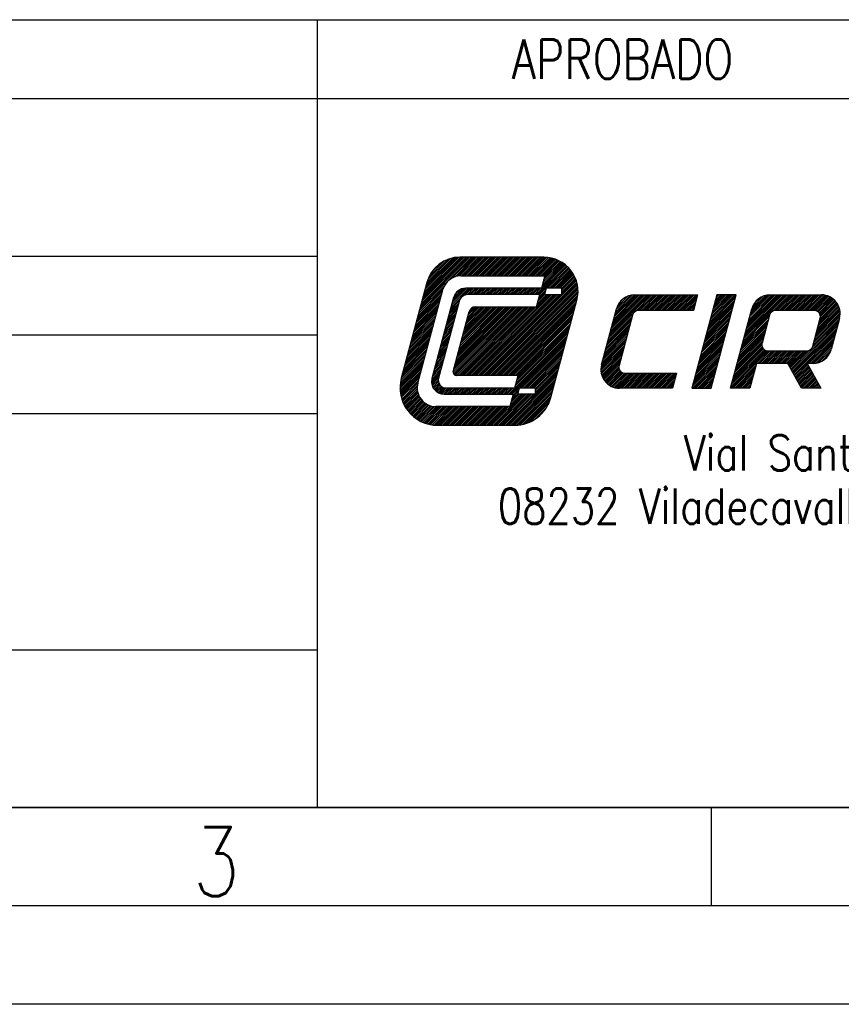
# Model space of a CAD drawing. Header units: millimetres. Extents: x 0 to 210, y 0 to 297.
# Tile 2 of 5: x 129 to 171, y 0 to 50. Entities that reach past the tile are written whole.
import ezdxf

# ---------------------------------------------------------------- set-up
doc = ezdxf.new("R2010")
doc.units = ezdxf.units.MM
doc.header["$LTSCALE"] = 19.36
doc.layers.get('0').update_dxf_attribs({"linetype": 'CONTINUOUS'})
doc.styles.get("Standard").update_dxf_attribs({"font": 'SIMPLEX.SHX', "width": 0.8})

msp = doc.modelspace()

# ---------------------------------------------------------------- linework, layer by layer
at = {"color": 7}
for p, q in [((25, 50), (200, 50)), ((144, 50), (144, 10)), ((25, 46), (200, 46)), ((25, 38), (144, 38)), ((149.218, 35.332), (151.828, 37.942)), ((149.251, 35.454), (151.738, 37.942)), ((149.283, 35.577), (151.649, 37.942)), ((149.316, 35.699), (151.559, 37.942)), ((149.349, 35.821), (151.47, 37.942)), ((149.382, 35.943), (151.38, 37.942)), ((149.414, 36.065), (151.291, 37.942)), ((149.447, 36.187), (151.201, 37.941)), ((149.48, 36.31), (151.106, 37.936)), ((149.512, 36.432), (151.005, 37.924)), ((149.545, 36.554), (150.897, 37.905)), ((149.578, 36.676), (150.778, 37.876)), ((149.622, 36.809), (150.645, 37.833)), ((149.689, 36.966), (150.489, 37.766)), ((149.812, 37.178), (150.276, 37.643)), ((150.862, 36.887), (151.917, 37.942)), ((151.014, 36.95), (152.006, 37.942)), ((151.133, 36.979), (152.096, 37.942)), ((151.235, 36.991), (152.185, 37.942)), ((155.507, 37.942), (151.252, 37.942)), ((151.326, 36.993), (152.275, 37.942)), ((151.416, 36.993), (152.364, 37.942)), ((151.505, 36.993), (152.454, 37.942)), ((151.594, 36.993), (152.543, 37.942)), ((151.684, 36.993), (152.632, 37.942)), ((151.773, 36.993), (152.722, 37.942)), ((151.863, 36.993), (152.811, 37.942)), ((151.952, 36.993), (152.901, 37.942)), ((152.042, 36.993), (152.99, 37.942)), ((152.131, 36.993), (153.08, 37.942)), ((152.22, 36.993), (153.169, 37.942)), ((152.31, 36.993), (153.259, 37.942)), ((152.399, 36.993), (153.348, 37.942)), ((152.489, 36.993), (153.437, 37.942)), ((152.578, 36.993), (153.527, 37.942)), ((152.668, 36.993), (153.616, 37.942)), ((152.757, 36.993), (153.706, 37.942)), ((152.847, 36.993), (153.795, 37.942)), ((152.936, 36.993), (153.885, 37.942)), ((153.025, 36.993), (153.974, 37.942)), ((153.115, 36.993), (154.063, 37.942)), ((153.204, 36.993), (154.153, 37.942)), ((153.294, 36.993), (154.242, 37.942)), ((153.383, 36.993), (154.332, 37.942)), ((153.473, 36.993), (154.421, 37.942)), ((153.562, 36.993), (154.511, 37.942)), ((153.651, 36.993), (154.6, 37.942)), ((153.741, 36.993), (154.689, 37.942)), ((153.83, 36.993), (154.779, 37.942)), ((153.92, 36.993), (154.868, 37.942)), ((154.009, 36.993), (154.958, 37.942)), ((154.099, 36.993), (155.047, 37.942)), ((154.188, 36.993), (155.137, 37.942)), ((154.277, 36.993), (155.226, 37.942)), ((154.367, 36.993), (155.316, 37.942)), ((154.456, 36.993), (155.405, 37.942)), ((154.546, 36.993), (155.494, 37.942)), ((154.635, 36.993), (155.582, 37.94)), ((154.725, 36.993), (155.666, 37.935)), ((154.814, 36.993), (155.746, 37.925)), ((154.904, 36.993), (155.823, 37.913)), ((154.993, 36.993), (155.897, 37.898)), ((155.082, 36.993), (155.969, 37.88)), ((155.118, 36.045), (156.616, 37.543)), ((155.172, 36.993), (156.038, 37.859)), ((155.207, 36.045), (156.664, 37.502)), ((155.261, 36.993), (156.104, 37.836)), ((155.351, 36.993), (156.169, 37.811)), ((155.401, 36.418), (156.566, 37.583)), ((155.434, 36.54), (156.514, 37.62)), ((155.44, 36.993), (156.231, 37.784)), ((155.467, 36.662), (156.461, 37.657)), ((155.499, 36.784), (156.406, 37.691)), ((155.53, 36.993), (156.291, 37.755)), ((155.532, 36.906), (156.35, 37.724)), ((155.296, 36.045), (156.71, 37.459)), ((155.702, 36.361), (156.755, 37.414)), ((155.792, 36.361), (156.798, 37.368)), ((155.881, 36.361), (156.84, 37.32)), ((155.97, 36.361), (156.88, 37.27)), ((156.06, 36.361), (156.918, 37.219)), ((156.149, 36.361), (156.955, 37.167)), ((156.239, 36.361), (156.99, 37.112)), ((156.328, 36.361), (157.023, 37.056)), ((149.572, 36.653), (148.269, 31.793)), ((151.299, 36.993), (155.555, 36.993)), ((152.349, 31.934), (157.16, 36.745)), ((152.438, 31.934), (157.18, 36.677)), ((152.527, 31.934), (157.199, 36.606)), ((152.617, 31.934), (157.215, 36.532)), ((155.555, 36.993), (155.386, 36.361)), ((156.418, 36.361), (157.054, 36.997)), ((156.422, 36.276), (157.084, 36.937)), ((156.422, 36.186), (157.111, 36.875)), ((156.422, 36.097), (157.136, 36.811)), ((149.087, 34.844), (150.327, 36.084)), ((149.112, 31.547), (150.382, 36.29)), ((149.12, 34.966), (150.36, 36.206)), ((149.152, 35.088), (150.394, 36.329)), ((149.185, 35.21), (150.457, 36.482)), ((150.796, 35.39), (151.767, 36.361)), ((150.829, 35.512), (151.678, 36.361)), ((150.861, 35.634), (151.588, 36.361)), ((150.894, 35.756), (151.497, 36.359)), ((150.927, 35.879), (151.391, 36.343)), ((150.981, 36.023), (151.247, 36.288)), ((151.517, 36.022), (151.856, 36.361)), ((155.386, 36.361), (151.541, 36.361)), ((151.628, 36.043), (151.946, 36.361)), ((155.301, 36.045), (151.663, 36.045)), ((151.719, 36.045), (152.035, 36.361)), ((151.722, 31.934), (155.833, 36.045)), ((151.809, 36.045), (152.125, 36.361)), ((151.812, 31.934), (155.923, 36.045)), ((151.898, 36.045), (152.214, 36.361)), ((151.901, 31.934), (156.012, 36.045)), ((151.987, 36.045), (152.304, 36.361)), ((151.991, 31.934), (156.101, 36.045)), ((152.077, 36.045), (152.393, 36.361)), ((152.08, 31.934), (156.191, 36.045)), ((152.166, 36.045), (152.482, 36.361)), ((152.17, 31.934), (156.28, 36.045)), ((152.256, 36.045), (152.572, 36.361)), ((152.259, 31.934), (156.37, 36.045)), ((152.345, 36.045), (152.661, 36.361)), ((152.435, 36.045), (152.751, 36.361)), ((152.524, 36.045), (152.84, 36.361)), ((152.613, 36.045), (152.93, 36.361)), ((152.703, 36.045), (153.019, 36.361)), ((152.706, 31.934), (157.228, 36.456)), ((152.792, 36.045), (153.108, 36.361)), ((152.796, 31.934), (157.238, 36.376)), ((152.882, 36.045), (153.198, 36.361)), ((152.885, 31.934), (157.244, 36.293)), ((152.971, 36.045), (153.287, 36.361)), ((152.975, 31.934), (157.246, 36.206)), ((153.061, 36.045), (153.377, 36.361)), ((153.064, 31.934), (157.244, 36.114)), ((153.15, 36.045), (153.466, 36.361)), ((153.153, 31.934), (157.236, 36.017)), ((153.239, 36.045), (153.556, 36.361)), ((153.329, 36.045), (153.645, 36.361)), ((153.418, 36.045), (153.735, 36.361)), ((153.508, 36.045), (153.824, 36.361)), ((153.597, 36.045), (153.913, 36.361)), ((153.687, 36.045), (154.003, 36.361)), ((153.776, 36.045), (154.092, 36.361)), ((153.866, 36.045), (154.182, 36.361)), ((153.955, 36.045), (154.271, 36.361)), ((154.044, 36.045), (154.361, 36.361)), ((154.134, 36.045), (154.45, 36.361)), ((154.223, 36.045), (154.539, 36.361)), ((154.313, 36.045), (154.629, 36.361)), ((154.402, 36.045), (154.718, 36.361)), ((154.492, 36.045), (154.808, 36.361)), ((154.581, 36.045), (154.897, 36.361)), ((154.67, 36.045), (154.987, 36.361)), ((154.76, 36.045), (155.076, 36.361)), ((154.849, 36.045), (155.165, 36.361)), ((154.939, 36.045), (155.255, 36.361)), ((155.028, 36.045), (155.344, 36.361)), ((155.132, 35.412), (155.301, 36.045)), ((155.139, 35.44), (155.744, 36.045)), ((155.172, 35.562), (155.654, 36.045)), ((155.205, 35.685), (155.565, 36.045)), ((155.237, 35.807), (155.573, 36.142)), ((155.27, 35.929), (155.606, 36.264)), ((155.631, 36.361), (155.547, 36.045)), ((155.547, 36.045), (156.422, 36.045)), ((156.422, 36.361), (155.631, 36.361)), ((156.422, 36.045), (156.422, 36.361)), ((158.83, 33.944), (160.912, 36.026)), ((158.863, 34.066), (160.823, 36.026)), ((158.896, 34.188), (160.733, 36.026)), ((158.928, 34.311), (160.644, 36.026)), ((158.961, 34.433), (160.555, 36.026)), ((158.994, 34.555), (160.465, 36.026)), ((159.027, 34.677), (160.376, 36.026)), ((159.059, 34.799), (160.286, 36.026)), ((159.092, 34.921), (160.197, 36.026)), ((159.125, 35.044), (160.107, 36.026)), ((159.158, 35.166), (160.012, 36.02)), ((159.19, 35.288), (159.905, 36.002)), ((160.116, 36.026), (163.316, 36.026)), ((160.178, 35.202), (161.002, 36.026)), ((160.3, 35.235), (161.091, 36.026)), ((160.39, 35.236), (161.181, 36.026)), ((160.48, 35.236), (161.27, 36.026)), ((160.569, 35.236), (161.359, 36.026)), ((160.658, 35.236), (161.449, 36.026)), ((160.748, 35.236), (161.538, 36.026)), ((160.837, 35.236), (161.628, 36.026)), ((160.927, 35.236), (161.717, 36.026)), ((161.016, 35.236), (161.807, 36.026)), ((161.106, 35.236), (161.896, 36.026)), ((161.195, 35.236), (161.986, 36.026)), ((161.284, 35.236), (162.075, 36.026)), ((161.374, 35.236), (162.164, 36.026)), ((161.463, 35.236), (162.254, 36.026)), ((161.553, 35.236), (162.343, 36.026)), ((161.642, 35.236), (162.433, 36.026)), ((161.732, 35.236), (162.522, 36.026)), ((161.821, 35.236), (162.612, 36.026)), ((161.911, 35.236), (162.701, 36.026)), ((162, 35.236), (162.79, 36.026)), ((162.089, 35.236), (162.88, 36.026)), ((162.179, 35.236), (162.969, 36.026)), ((162.268, 35.236), (163.059, 36.026)), ((162.358, 35.236), (163.148, 36.026)), ((162.447, 35.236), (163.238, 36.026)), ((162.537, 35.236), (163.312, 36.012)), ((164.298, 36.026), (163.028, 31.283)), ((163.316, 36.026), (163.105, 35.236)), ((163.934, 34.665), (165.275, 36.007)), ((163.967, 34.788), (165.205, 36.026)), ((163.999, 34.91), (165.116, 36.026)), ((164.01, 31.283), (165.281, 36.026)), ((164.032, 35.032), (165.026, 36.026)), ((164.065, 35.154), (164.937, 36.026)), ((164.097, 35.276), (164.847, 36.026)), ((164.13, 35.398), (164.758, 36.026)), ((164.163, 35.521), (164.669, 36.026)), ((164.196, 35.643), (164.579, 36.026)), ((164.228, 35.765), (164.49, 36.026)), ((164.261, 35.887), (164.4, 36.026)), ((164.294, 36.009), (164.311, 36.026)), ((165.281, 36.026), (164.298, 36.026)), ((165.668, 33.805), (167.888, 36.026)), ((165.7, 33.928), (167.799, 36.026)), ((165.733, 34.05), (167.709, 36.026)), ((165.766, 34.172), (167.62, 36.026)), ((165.798, 34.294), (167.53, 36.026)), ((165.831, 34.416), (167.441, 36.026)), ((165.864, 34.538), (167.352, 36.026)), ((165.897, 34.661), (167.262, 36.026)), ((165.929, 34.783), (167.173, 36.026)), ((165.962, 34.905), (167.083, 36.026)), ((165.995, 35.027), (166.994, 36.026)), ((166.028, 35.149), (166.9, 36.022)), ((166.06, 35.272), (166.795, 36.006)), ((166.99, 36.026), (169.609, 36.026)), ((167.169, 35.217), (167.978, 36.026)), ((167.277, 35.236), (168.067, 36.026)), ((167.366, 35.236), (168.157, 36.026)), ((167.455, 35.236), (168.246, 36.026)), ((167.545, 35.236), (168.335, 36.026)), ((167.634, 35.236), (168.425, 36.026)), ((167.724, 35.236), (168.514, 36.026)), ((167.813, 35.236), (168.604, 36.026)), ((167.903, 35.236), (168.693, 36.026)), ((167.992, 35.236), (168.783, 36.026)), ((168.082, 35.236), (168.872, 36.026)), ((168.171, 35.236), (168.961, 36.026)), ((168.26, 35.236), (169.051, 36.026)), ((168.35, 35.236), (169.14, 36.026)), ((168.439, 35.236), (169.23, 36.026)), ((168.529, 35.236), (169.319, 36.026)), ((168.618, 35.236), (169.409, 36.026)), ((168.708, 35.236), (169.498, 36.026)), ((168.797, 35.236), (169.588, 36.026)), ((168.886, 35.236), (169.675, 36.024)), ((168.976, 35.236), (169.755, 36.015)), ((169.065, 35.236), (169.83, 36)), ((148.956, 34.355), (150.196, 35.595)), ((148.989, 34.477), (150.229, 35.717)), ((149.021, 34.599), (150.262, 35.839)), ((149.054, 34.721), (150.294, 35.962)), ((150.93, 35.892), (149.829, 31.782)), ((151.205, 35.693), (150.161, 31.799)), ((150.73, 35.145), (151.178, 35.593)), ((150.763, 35.268), (151.211, 35.716)), ((153.243, 31.934), (157.222, 35.913)), ((153.332, 31.934), (157.199, 35.801)), ((153.422, 31.934), (157.168, 35.68)), ((153.511, 31.934), (157.135, 35.558)), ((155.863, 30.811), (157.187, 35.753)), ((159.23, 35.417), (159.776, 35.963)), ((159.326, 35.602), (159.591, 35.868)), ((162.626, 35.236), (163.28, 35.889)), ((162.715, 35.236), (163.247, 35.767)), ((162.805, 35.236), (163.214, 35.645)), ((162.894, 35.236), (163.182, 35.523)), ((163.803, 34.177), (165.144, 35.518)), ((163.836, 34.299), (165.177, 35.64)), ((163.868, 34.421), (165.21, 35.763)), ((163.901, 34.543), (165.243, 35.885)), ((166.098, 35.398), (166.67, 35.97)), ((166.179, 35.569), (166.499, 35.889)), ((169.155, 35.236), (169.9, 35.981)), ((169.244, 35.236), (169.965, 35.957)), ((169.323, 35.225), (170.027, 35.929)), ((169.387, 35.199), (170.085, 35.898)), ((169.44, 35.164), (170.14, 35.864)), ((169.473, 34.571), (170.439, 35.537)), ((169.485, 35.119), (170.192, 35.826)), ((169.506, 34.693), (170.406, 35.593)), ((169.52, 35.065), (170.241, 35.785)), ((169.539, 34.815), (170.369, 35.645)), ((169.545, 35), (170.287, 35.742)), ((169.556, 34.921), (170.329, 35.695)), ((148.825, 33.866), (150.065, 35.106)), ((148.858, 33.988), (150.098, 35.229)), ((148.891, 34.111), (150.131, 35.351)), ((148.923, 34.233), (150.163, 35.473)), ((150.599, 34.657), (151.047, 35.104)), ((150.632, 34.779), (151.079, 35.226)), ((150.665, 34.901), (151.112, 35.348)), ((150.698, 35.023), (151.145, 35.47)), ((150.9, 32.095), (154.217, 35.412)), ((150.905, 32.133), (151.721, 35.178)), ((150.916, 32.022), (154.306, 35.412)), ((150.926, 32.211), (154.127, 35.412)), ((150.955, 31.972), (154.396, 35.412)), ((150.959, 32.333), (154.038, 35.412)), ((150.992, 32.455), (153.949, 35.412)), ((151.013, 31.941), (154.485, 35.412)), ((151.024, 32.578), (153.859, 35.412)), ((151.057, 32.7), (153.77, 35.412)), ((151.09, 32.822), (153.68, 35.412)), ((151.096, 31.934), (154.575, 35.412)), ((151.123, 32.944), (153.591, 35.412)), ((151.155, 33.066), (153.501, 35.412)), ((151.186, 31.934), (154.664, 35.412)), ((151.188, 33.188), (153.412, 35.412)), ((151.221, 33.311), (153.323, 35.412)), ((151.254, 33.433), (153.233, 35.412)), ((151.275, 31.934), (154.753, 35.412)), ((151.286, 33.555), (153.144, 35.412)), ((151.319, 33.677), (153.054, 35.412)), ((151.352, 33.799), (152.965, 35.412)), ((151.365, 31.934), (154.843, 35.412)), ((151.384, 33.921), (152.875, 35.412)), ((151.417, 34.044), (152.786, 35.412)), ((151.45, 34.166), (152.696, 35.412)), ((151.454, 31.934), (154.932, 35.412)), ((151.483, 34.288), (152.607, 35.412)), ((151.515, 34.41), (152.518, 35.412)), ((151.544, 31.934), (155.022, 35.412)), ((151.548, 34.532), (152.428, 35.412)), ((151.581, 34.654), (152.339, 35.412)), ((151.614, 34.777), (152.249, 35.412)), ((151.633, 31.934), (155.111, 35.412)), ((151.646, 34.899), (152.16, 35.412)), ((151.679, 35.021), (152.07, 35.412)), ((151.712, 35.143), (151.977, 35.408)), ((152.027, 35.412), (155.132, 35.412)), ((153.601, 31.934), (157.102, 35.436)), ((153.69, 31.934), (157.069, 35.313)), ((153.779, 31.934), (157.037, 35.191)), ((153.869, 31.934), (157.004, 35.069)), ((158.437, 32.477), (159.2, 35.323)), ((158.797, 33.822), (160.036, 35.061)), ((160.014, 35.001), (159.329, 32.446)), ((163.105, 35.236), (160.319, 35.236)), ((162.984, 35.236), (163.149, 35.401)), ((163.073, 35.236), (163.116, 35.279)), ((163.672, 33.688), (165.013, 35.03)), ((163.705, 33.81), (165.046, 35.152)), ((163.737, 33.932), (165.079, 35.274)), ((163.77, 34.054), (165.112, 35.396)), ((164.992, 31.283), (166.074, 35.323)), ((165.635, 33.683), (166.978, 35.026)), ((166.97, 35.001), (166.589, 33.578)), ((169.24, 35.236), (167.275, 35.236)), ((169.244, 33.715), (170.557, 35.028)), ((169.277, 33.838), (170.557, 35.118)), ((169.31, 33.96), (170.55, 35.2)), ((169.342, 34.082), (170.537, 35.276)), ((169.375, 34.204), (170.519, 35.348)), ((169.408, 34.326), (170.496, 35.414)), ((169.441, 34.448), (170.47, 35.477)), ((148.694, 33.377), (149.934, 34.618)), ((148.727, 33.5), (149.967, 34.74)), ((148.76, 33.622), (150, 34.862)), ((148.792, 33.744), (150.032, 34.984)), ((150.469, 34.168), (150.916, 34.615)), ((150.501, 34.29), (150.948, 34.737)), ((150.534, 34.412), (150.981, 34.86)), ((150.567, 34.535), (151.014, 34.982)), ((153.958, 31.934), (156.971, 34.947)), ((154.048, 31.934), (156.938, 34.825)), ((154.137, 31.934), (156.906, 34.703)), ((154.19, 31.897), (156.873, 34.58)), ((158.667, 33.333), (159.896, 34.563)), ((158.699, 33.455), (159.929, 34.685)), ((158.732, 33.578), (159.962, 34.807)), ((158.765, 33.7), (159.994, 34.929)), ((163.541, 33.199), (164.882, 34.541)), ((163.574, 33.321), (164.915, 34.663)), ((163.606, 33.444), (164.948, 34.785)), ((163.639, 33.566), (164.981, 34.907)), ((165.504, 33.195), (166.845, 34.536)), ((165.537, 33.317), (166.878, 34.658)), ((165.569, 33.439), (166.911, 34.78)), ((165.602, 33.561), (166.944, 34.903)), ((168.086, 32.2), (170.455, 34.568)), ((169.127, 33.33), (170.488, 34.69)), ((169.164, 33.415), (169.545, 34.838)), ((169.179, 33.471), (170.52, 34.813)), ((169.212, 33.593), (170.546, 34.928)), ((170.526, 34.832), (170.102, 33.251)), ((94, 34), (144, 34)), ((148.53, 32.767), (149.771, 34.007)), ((148.563, 32.889), (149.803, 34.129)), ((148.596, 33.011), (149.836, 34.251)), ((148.629, 33.133), (149.869, 34.373)), ((148.661, 33.255), (149.902, 34.495)), ((150.305, 33.557), (150.752, 34.004)), ((150.338, 33.679), (150.785, 34.127)), ((150.37, 33.802), (150.817, 34.249)), ((150.403, 33.924), (150.85, 34.371)), ((150.436, 34.046), (150.883, 34.493)), ((154.059, 31.409), (156.742, 34.092)), ((154.092, 31.531), (156.775, 34.214)), ((154.124, 31.653), (156.807, 34.336)), ((154.157, 31.775), (156.84, 34.458)), ((158.536, 32.845), (159.765, 34.074)), ((158.568, 32.967), (159.798, 34.196)), ((158.601, 33.089), (159.831, 34.319)), ((158.634, 33.211), (159.864, 34.441)), ((163.41, 32.711), (164.752, 34.052)), ((163.443, 32.833), (164.784, 34.174)), ((163.475, 32.955), (164.817, 34.296)), ((163.508, 33.077), (164.85, 34.419)), ((165.373, 32.706), (166.714, 34.047)), ((165.406, 32.828), (166.747, 34.17)), ((165.438, 32.95), (166.78, 34.292)), ((165.471, 33.072), (166.813, 34.414)), ((168.118, 32.142), (170.422, 34.446)), ((168.15, 32.084), (170.389, 34.324)), ((168.182, 32.027), (170.357, 34.202)), ((168.214, 31.969), (170.324, 34.08)), ((148.399, 32.278), (149.64, 33.518)), ((148.432, 32.4), (149.672, 33.64)), ((148.465, 32.522), (149.705, 33.762)), ((148.498, 32.644), (149.738, 33.885)), ((150.174, 33.069), (150.621, 33.516)), ((150.207, 33.191), (150.654, 33.638)), ((150.239, 33.313), (150.687, 33.76)), ((150.272, 33.435), (150.719, 33.882)), ((153.725, 30.986), (156.709, 33.97)), ((153.815, 30.986), (156.676, 33.847)), ((153.904, 30.986), (156.644, 33.725)), ((154.31, 31.302), (156.611, 33.603)), ((158.414, 32.366), (159.634, 33.586)), ((158.437, 32.478), (159.667, 33.708)), ((158.47, 32.6), (159.7, 33.83)), ((158.503, 32.722), (159.733, 33.952)), ((163.279, 32.222), (164.621, 33.563)), ((163.312, 32.344), (164.653, 33.686)), ((163.345, 32.466), (164.686, 33.808)), ((163.377, 32.588), (164.719, 33.93)), ((165.242, 32.217), (166.584, 33.56)), ((165.275, 32.339), (166.616, 33.681)), ((165.307, 32.462), (166.649, 33.803)), ((165.34, 32.584), (166.682, 33.925)), ((168.882, 32.548), (170.291, 33.957)), ((168.971, 32.548), (170.258, 33.835)), ((169.061, 32.548), (170.226, 33.713)), ((169.15, 32.548), (170.193, 33.591)), ((148.269, 31.789), (149.509, 33.029)), ((148.301, 31.911), (149.541, 33.152)), ((148.334, 32.034), (149.574, 33.274)), ((148.367, 32.156), (149.607, 33.396)), ((150.043, 32.58), (150.49, 33.027)), ((150.076, 32.702), (150.523, 33.149)), ((150.108, 32.824), (150.556, 33.271)), ((150.141, 32.946), (150.588, 33.394)), ((154.399, 31.302), (156.578, 33.481)), ((154.489, 31.302), (156.546, 33.359)), ((154.578, 31.302), (156.513, 33.237)), ((154.667, 31.302), (156.48, 33.114)), ((158.406, 32.267), (159.602, 33.463)), ((158.406, 32.179), (159.569, 33.341)), ((158.414, 32.097), (159.536, 33.219)), ((158.428, 32.022), (159.503, 33.097)), ((163.148, 31.733), (164.49, 33.075)), ((163.181, 31.855), (164.522, 33.197)), ((163.214, 31.978), (164.555, 33.319)), ((163.246, 32.1), (164.588, 33.441)), ((165.013, 31.362), (166.836, 33.186)), ((165.023, 31.283), (166.921, 33.18)), ((165.046, 31.484), (166.768, 33.207)), ((165.078, 31.606), (166.711, 33.239)), ((165.111, 31.729), (166.663, 33.281)), ((165.144, 31.851), (166.624, 33.331)), ((165.176, 31.973), (166.596, 33.392)), ((165.209, 32.095), (166.58, 33.465)), ((166.378, 32.548), (167.01, 33.18)), ((166.467, 32.548), (167.099, 33.18)), ((166.556, 32.548), (167.189, 33.18)), ((166.646, 32.548), (167.278, 33.18)), ((166.735, 32.548), (167.368, 33.18)), ((166.825, 32.548), (167.457, 33.18)), ((166.894, 33.18), (168.858, 33.18)), ((166.914, 32.548), (167.547, 33.18)), ((167.004, 32.548), (167.636, 33.18)), ((167.093, 32.548), (167.725, 33.18)), ((167.183, 32.548), (167.815, 33.18)), ((167.272, 32.548), (167.904, 33.18)), ((167.361, 32.548), (167.994, 33.18)), ((167.451, 32.548), (168.083, 33.18)), ((167.54, 32.548), (168.173, 33.18)), ((167.63, 32.548), (168.262, 33.18)), ((167.719, 32.548), (168.352, 33.18)), ((167.809, 32.548), (168.441, 33.18)), ((167.895, 32.545), (168.53, 33.18)), ((167.927, 32.488), (168.62, 33.18)), ((167.959, 32.43), (168.709, 33.18)), ((167.991, 32.372), (168.799, 33.18)), ((168.023, 32.315), (168.89, 33.182)), ((168.054, 32.257), (169.025, 33.228)), ((169.241, 32.55), (170.16, 33.469)), ((169.342, 32.561), (170.128, 33.347)), ((169.458, 32.588), (170.094, 33.224)), ((169.606, 32.646), (170.036, 33.076)), ((148.206, 31.369), (149.378, 32.541)), ((148.212, 31.464), (149.41, 32.663)), ((148.223, 31.565), (149.443, 32.785)), ((148.241, 31.673), (149.476, 32.907)), ((149.912, 32.091), (150.359, 32.538)), ((149.945, 32.213), (150.392, 32.661)), ((149.977, 32.336), (150.425, 32.783)), ((150.01, 32.458), (150.457, 32.905)), ((154.757, 31.302), (156.447, 32.992)), ((154.846, 31.302), (156.415, 32.87)), ((154.936, 31.302), (156.382, 32.748)), ((155.025, 31.302), (156.349, 32.626)), ((155.066, 31.253), (156.316, 32.503)), ((158.447, 31.951), (159.471, 32.975)), ((158.47, 31.885), (159.438, 32.853)), ((158.498, 31.823), (159.405, 32.73)), ((158.528, 31.764), (159.373, 32.608)), ((163.05, 31.367), (164.391, 32.708)), ((163.056, 31.283), (164.359, 32.586)), ((163.083, 31.489), (164.424, 32.83)), ((163.115, 31.611), (164.457, 32.953)), ((166.313, 32.548), (165.974, 31.283)), ((167.894, 32.548), (166.313, 32.548)), ((168.593, 31.283), (167.894, 32.548)), ((168.245, 31.912), (168.878, 32.544)), ((169.186, 32.548), (168.876, 32.548)), ((168.876, 32.548), (169.575, 31.283)), ((148.205, 31.279), (149.345, 32.419)), ((148.208, 31.192), (149.312, 32.296)), ((148.215, 31.109), (149.28, 32.174)), ((148.224, 31.03), (149.247, 32.052)), ((149.808, 31.629), (150.228, 32.05)), ((149.817, 31.728), (150.261, 32.172)), ((149.847, 31.847), (150.294, 32.294)), ((149.879, 31.969), (150.326, 32.416)), ((153.486, 29.405), (156.218, 32.137)), ((153.575, 29.405), (156.185, 32.015)), ((155.066, 31.164), (156.284, 32.381)), ((155.066, 31.074), (156.251, 32.259)), ((158.562, 31.709), (159.34, 32.486)), ((158.599, 31.656), (159.319, 32.375)), ((158.64, 31.607), (159.326, 32.294)), ((158.683, 31.561), (159.35, 32.228)), ((158.729, 31.518), (159.384, 32.172)), ((158.778, 31.477), (159.427, 32.126)), ((158.831, 31.44), (159.479, 32.089)), ((158.886, 31.406), (159.542, 32.062)), ((158.945, 31.376), (159.618, 32.049)), ((159.007, 31.349), (159.707, 32.048)), ((159.073, 31.325), (159.796, 32.048)), ((159.144, 31.307), (159.886, 32.048)), ((159.22, 31.293), (159.975, 32.048)), ((159.301, 31.285), (160.065, 32.048)), ((159.389, 31.283), (160.154, 32.048)), ((159.478, 31.283), (160.244, 32.048)), ((159.568, 31.283), (160.333, 32.048)), ((159.635, 32.048), (162.251, 32.048)), ((159.657, 31.283), (160.422, 32.048)), ((159.747, 31.283), (160.512, 32.048)), ((159.836, 31.283), (160.601, 32.048)), ((159.926, 31.283), (160.691, 32.048)), ((160.015, 31.283), (160.78, 32.048)), ((160.104, 31.283), (160.87, 32.048)), ((160.194, 31.283), (160.959, 32.048)), ((160.283, 31.283), (161.049, 32.048)), ((160.373, 31.283), (161.138, 32.048)), ((160.462, 31.283), (161.227, 32.048)), ((160.552, 31.283), (161.317, 32.048)), ((160.641, 31.283), (161.406, 32.048)), ((160.73, 31.283), (161.496, 32.048)), ((160.82, 31.283), (161.585, 32.048)), ((160.909, 31.283), (161.675, 32.048)), ((160.999, 31.283), (161.764, 32.048)), ((161.088, 31.283), (161.853, 32.048)), ((161.178, 31.283), (161.943, 32.048)), ((161.267, 31.283), (162.032, 32.048)), ((161.357, 31.283), (162.122, 32.048)), ((161.446, 31.283), (162.211, 32.048)), ((162.251, 32.048), (162.045, 31.283)), ((163.145, 31.283), (164.326, 32.464)), ((163.235, 31.283), (164.293, 32.342)), ((163.324, 31.283), (164.261, 32.22)), ((163.414, 31.283), (164.228, 32.097)), ((165.113, 31.283), (166.289, 32.459)), ((165.202, 31.283), (166.256, 32.337)), ((165.292, 31.283), (166.223, 32.215)), ((165.381, 31.283), (166.191, 32.093)), ((168.277, 31.854), (168.91, 32.486)), ((168.309, 31.796), (168.942, 32.429)), ((168.341, 31.739), (168.973, 32.371)), ((168.373, 31.681), (169.005, 32.314)), ((168.404, 31.624), (169.037, 32.256)), ((168.436, 31.566), (169.069, 32.198)), ((168.468, 31.508), (169.101, 32.141)), ((168.5, 31.451), (169.133, 32.083)), ((168.532, 31.393), (169.164, 32.026)), ((148.237, 30.953), (149.214, 31.93)), ((148.253, 30.879), (149.181, 31.808)), ((148.27, 30.807), (149.149, 31.686)), ((148.29, 30.738), (149.116, 31.563)), ((149.812, 31.544), (150.196, 31.928)), ((149.825, 31.468), (150.163, 31.805)), ((149.846, 31.4), (150.148, 31.701)), ((149.873, 31.337), (150.155, 31.619)), ((149.905, 31.28), (150.176, 31.55)), ((154.2, 31.934), (151.058, 31.934)), ((153.665, 29.405), (156.153, 31.893)), ((153.754, 29.405), (156.12, 31.77)), ((153.843, 29.405), (156.087, 31.648)), ((153.933, 29.405), (156.055, 31.526)), ((154.03, 31.302), (154.2, 31.934)), ((161.535, 31.283), (162.232, 31.98)), ((161.625, 31.283), (162.199, 31.858)), ((161.714, 31.283), (162.167, 31.736)), ((161.804, 31.283), (162.134, 31.613)), ((163.503, 31.283), (164.195, 31.975)), ((163.592, 31.283), (164.162, 31.853)), ((163.682, 31.283), (164.13, 31.731)), ((163.771, 31.283), (164.097, 31.609)), ((165.471, 31.283), (166.158, 31.971)), ((165.56, 31.283), (166.125, 31.848)), ((165.649, 31.283), (166.092, 31.726)), ((165.739, 31.283), (166.06, 31.604)), ((168.564, 31.336), (169.196, 31.968)), ((168.601, 31.283), (169.228, 31.91)), ((168.69, 31.283), (169.26, 31.853)), ((168.78, 31.283), (169.292, 31.795)), ((168.869, 31.283), (169.324, 31.738)), ((168.959, 31.283), (169.355, 31.68)), ((169.048, 31.283), (169.387, 31.622)), ((169.137, 31.283), (169.419, 31.565)), ((169.227, 31.283), (169.451, 31.507)), ((148.313, 30.671), (149.091, 31.449)), ((148.337, 30.606), (149.08, 31.349)), ((148.363, 30.543), (149.08, 31.259)), ((148.391, 30.481), (149.087, 31.177)), ((148.421, 30.422), (149.101, 31.101)), ((148.453, 30.364), (149.119, 31.03)), ((149.943, 31.227), (150.206, 31.491)), ((149.984, 31.18), (150.244, 31.439)), ((150.03, 31.136), (150.288, 31.394)), ((150.081, 31.097), (150.341, 31.357)), ((150.136, 31.063), (150.401, 31.328)), ((150.197, 31.034), (150.471, 31.308)), ((150.263, 31.011), (150.553, 31.302)), ((150.335, 30.994), (150.643, 31.302)), ((150.417, 30.986), (150.732, 31.302)), ((150.506, 30.986), (150.822, 31.302)), ((150.543, 31.302), (154.03, 31.302)), ((150.595, 30.986), (150.911, 31.302)), ((150.684, 30.986), (151.001, 31.302)), ((150.774, 30.986), (151.09, 31.302)), ((150.863, 30.986), (151.18, 31.302)), ((150.953, 30.986), (151.269, 31.302)), ((151.042, 30.986), (151.358, 31.302)), ((151.132, 30.986), (151.448, 31.302)), ((151.221, 30.986), (151.537, 31.302)), ((151.31, 30.986), (151.627, 31.302)), ((151.4, 30.986), (151.716, 31.302)), ((151.489, 30.986), (151.806, 31.302)), ((151.579, 30.986), (151.895, 31.302)), ((151.668, 30.986), (151.984, 31.302)), ((151.758, 30.986), (152.074, 31.302)), ((151.847, 30.986), (152.163, 31.302)), ((151.937, 30.986), (152.253, 31.302)), ((152.026, 30.986), (152.342, 31.302)), ((152.115, 30.986), (152.432, 31.302)), ((152.205, 30.986), (152.521, 31.302)), ((152.294, 30.986), (152.61, 31.302)), ((152.384, 30.986), (152.7, 31.302)), ((152.473, 30.986), (152.789, 31.302)), ((152.563, 30.986), (152.879, 31.302)), ((152.652, 30.986), (152.968, 31.302)), ((152.741, 30.986), (153.058, 31.302)), ((152.831, 30.986), (153.147, 31.302)), ((152.92, 30.986), (153.237, 31.302)), ((153.01, 30.986), (153.326, 31.302)), ((153.099, 30.986), (153.415, 31.302)), ((153.189, 30.986), (153.505, 31.302)), ((153.278, 30.986), (153.594, 31.302)), ((153.367, 30.986), (153.684, 31.302)), ((153.457, 30.986), (153.773, 31.302)), ((153.546, 30.986), (153.863, 31.302)), ((153.636, 30.986), (153.952, 31.302)), ((153.863, 30.676), (154.198, 31.011)), ((153.895, 30.798), (154.231, 31.133)), ((153.928, 30.92), (154.263, 31.255)), ((154.022, 29.405), (156.022, 31.404)), ((154.114, 29.406), (155.989, 31.282)), ((154.191, 30.986), (154.276, 31.302)), ((154.21, 29.413), (155.956, 31.16)), ((154.276, 31.302), (155.066, 31.302)), ((154.312, 29.426), (155.924, 31.037)), ((155.066, 31.302), (155.066, 30.986)), ((162.045, 31.283), (159.353, 31.283)), ((161.893, 31.283), (162.101, 31.491)), ((161.983, 31.283), (162.069, 31.369)), ((163.028, 31.283), (164.01, 31.283)), ((163.861, 31.283), (164.064, 31.487)), ((163.95, 31.283), (164.031, 31.364)), ((165.974, 31.283), (164.992, 31.283)), ((165.828, 31.283), (166.027, 31.482)), ((165.918, 31.283), (165.994, 31.36)), ((169.575, 31.283), (168.593, 31.283)), ((169.316, 31.283), (169.483, 31.45)), ((169.406, 31.283), (169.514, 31.392)), ((169.495, 31.283), (169.546, 31.334)), ((148.486, 30.308), (149.142, 30.963)), ((148.521, 30.253), (149.168, 30.9)), ((148.557, 30.2), (149.199, 30.841)), ((148.595, 30.149), (149.232, 30.785)), ((148.635, 30.099), (149.269, 30.733)), ((148.676, 30.05), (149.309, 30.683)), ((148.719, 30.003), (149.352, 30.636)), ((148.763, 29.958), (149.397, 30.593)), ((148.808, 29.914), (149.446, 30.552)), ((148.855, 29.872), (149.498, 30.515)), ((150.44, 30.986), (153.946, 30.986)), ((152.86, 29.405), (154.441, 30.986)), ((152.949, 29.405), (154.53, 30.986)), ((153.039, 29.405), (154.62, 30.986)), ((153.128, 29.405), (154.709, 30.986)), ((153.217, 29.405), (154.798, 30.986)), ((153.307, 29.405), (154.888, 30.986)), ((153.396, 29.405), (154.977, 30.986)), ((153.946, 30.986), (153.776, 30.353)), ((153.797, 30.431), (154.351, 30.986)), ((153.83, 30.553), (154.262, 30.986)), ((155.066, 30.986), (154.191, 30.986)), ((154.421, 29.445), (155.891, 30.915)), ((154.539, 29.474), (155.858, 30.793)), ((154.67, 29.516), (155.816, 30.662)), ((154.821, 29.577), (155.755, 30.511)), ((44, 30), (144, 30)), ((148.904, 29.831), (149.553, 30.48)), ((148.954, 29.791), (149.612, 30.449)), ((149.005, 29.754), (149.674, 30.422)), ((149.058, 29.717), (149.739, 30.398)), ((149.113, 29.683), (149.809, 30.379)), ((149.17, 29.649), (149.884, 30.364)), ((149.228, 29.618), (149.965, 30.355)), ((149.287, 29.588), (150.052, 30.353)), ((149.349, 29.56), (150.141, 30.353)), ((149.412, 29.534), (150.231, 30.353)), ((149.477, 29.51), (150.32, 30.353)), ((149.545, 29.488), (150.41, 30.353)), ((149.614, 29.468), (150.499, 30.353)), ((149.686, 29.451), (150.589, 30.353)), ((149.76, 29.436), (150.678, 30.353)), ((149.837, 29.423), (150.768, 30.353)), ((149.917, 29.414), (150.857, 30.353)), ((150.001, 29.407), (150.946, 30.353)), ((153.776, 30.353), (150.028, 30.353)), ((150.087, 29.405), (151.036, 30.353)), ((150.177, 29.405), (151.125, 30.353)), ((150.266, 29.405), (151.215, 30.353)), ((150.356, 29.405), (151.304, 30.353)), ((150.445, 29.405), (151.394, 30.353)), ((150.534, 29.405), (151.483, 30.353)), ((150.624, 29.405), (151.572, 30.353)), ((150.713, 29.405), (151.662, 30.353)), ((150.803, 29.405), (151.751, 30.353)), ((150.892, 29.405), (151.841, 30.353)), ((150.982, 29.405), (151.93, 30.353)), ((151.071, 29.405), (152.02, 30.353)), ((151.16, 29.405), (152.109, 30.353)), ((151.25, 29.405), (152.198, 30.353)), ((151.339, 29.405), (152.288, 30.353)), ((151.429, 29.405), (152.377, 30.353)), ((151.518, 29.405), (152.467, 30.353)), ((151.608, 29.405), (152.556, 30.353)), ((151.697, 29.405), (152.646, 30.353)), ((151.786, 29.405), (152.735, 30.353)), ((151.876, 29.405), (152.825, 30.353)), ((151.965, 29.405), (152.914, 30.353)), ((152.055, 29.405), (153.003, 30.353)), ((152.144, 29.405), (153.093, 30.353)), ((152.234, 29.405), (153.182, 30.353)), ((152.323, 29.405), (153.272, 30.353)), ((152.413, 29.405), (153.361, 30.353)), ((152.502, 29.405), (153.451, 30.353)), ((152.591, 29.405), (153.54, 30.353)), ((152.681, 29.405), (153.629, 30.353)), ((152.77, 29.405), (153.719, 30.353)), ((155.011, 29.678), (155.654, 30.321)), ((150.102, 29.405), (154.03, 29.405)), ((25, 18), (144, 18)), ((25, 10), (200, 10)), ((200, 10), (25, 10)), ((164, 10), (164, 5)), ((210, 0), (0, 0))]:
    msp.add_line(p, q, dxfattribs=at)
at = {"color": 8}
msp.add_line((205, 5), (20, 5), dxfattribs=at)
at = {"color": 7}
for centre, radius, start, end in [((151.252, 36.203), 1.739, 90, 165), ((155.507, 36.203), 1.739, 345.0001, 90), ((151.299, 36.045), 0.949, 90, 164.9999), ((151.541, 35.729), 0.632, 90, 165), ((151.663, 35.57), 0.474, 90.0001, 165), ((160.116, 35.078), 0.949, 90, 165), ((166.99, 35.078), 0.949, 90, 165), ((169.609, 35.078), 0.949, 345, 89.9999), ((152.027, 35.096), 0.316, 90, 165), ((160.319, 34.92), 0.316, 90, 164.9999), ((167.275, 34.92), 0.316, 90, 164.9999), ((169.24, 34.92), 0.316, 345.0001, 90), ((166.894, 33.497), 0.316, 165.0001, 270), ((168.858, 33.497), 0.316, 270, 344.9999), ((169.186, 33.497), 0.949, 270, 345), ((151.058, 32.092), 0.158, 165, 269.9999), ((159.353, 32.232), 0.949, 165.0001, 270), ((159.635, 32.365), 0.316, 165, 270), ((150.102, 31.302), 1.897, 165, 270), ((150.028, 31.302), 0.949, 165, 269.9999), ((150.44, 31.618), 0.632, 165, 269.9999), ((150.543, 31.697), 0.395, 165, 270), ((154.03, 31.302), 1.897, 270, 345)]:
    msp.add_arc(centre, radius, start, end, dxfattribs=at)

# ---------------------------------------------------------------- texts
at = {"color": 8, "line_spacing_factor": 0.9}
for s, insert, char_height, width, attachment_point in [('APROBADO', (159.5, 49), 2, 12.8, 2), ('  \\PVial Sant Jordi s/n\\P08232 Viladecavalls (Barcelona) Spain', (172, 31.6), 1.8, 53.28, 2), ('3', (137.681, 9), 3.5, 2.8, 1)]:
    msp.add_mtext(s, dxfattribs=dict(at, insert=insert, char_height=char_height, width=width, attachment_point=attachment_point))

doc.saveas('drawing.dxf')
